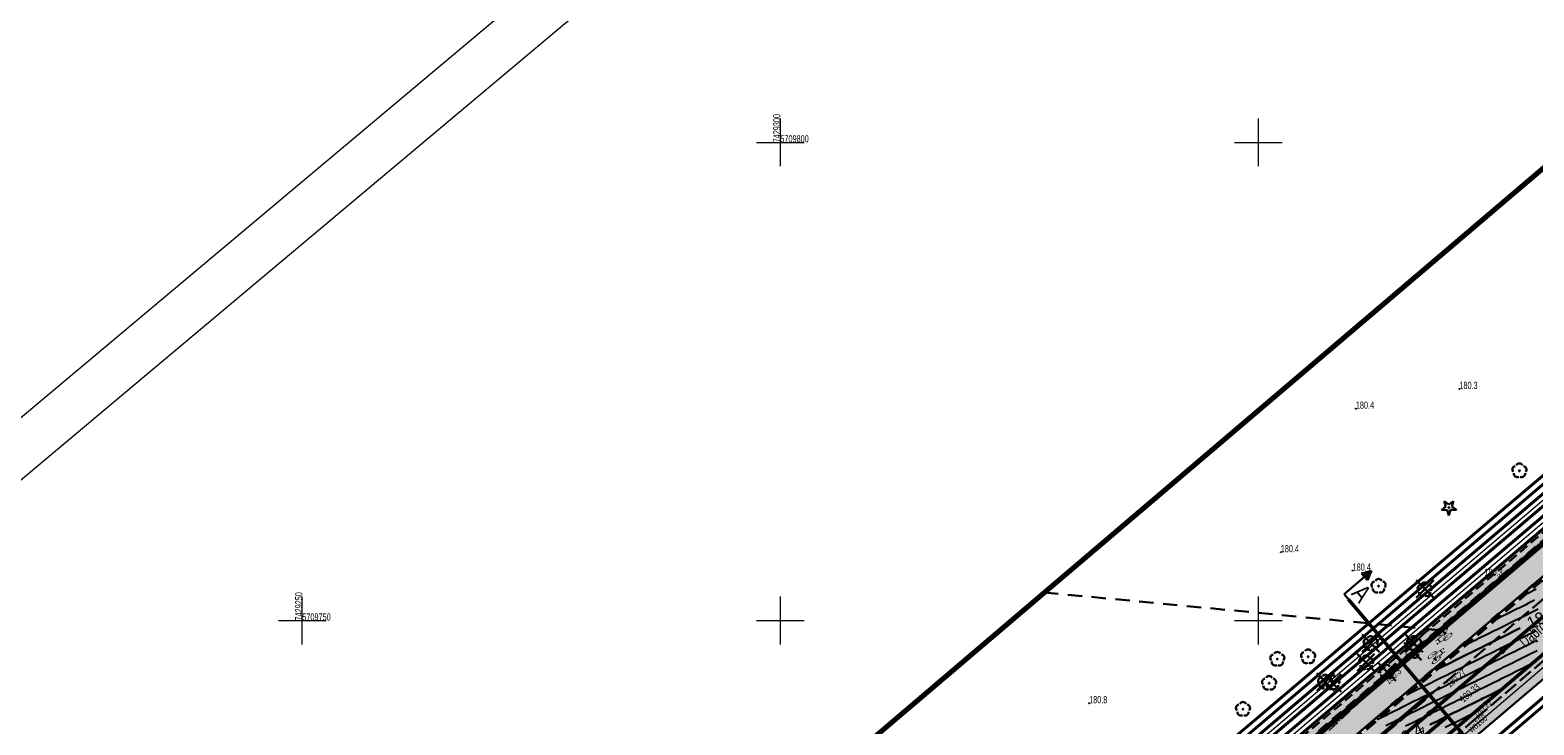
# Model space of a CAD drawing. Header units: metres. Extents: x 7429064 to 7431133, y 5709479 to 5714472.
# Tile 32 of 176: x 7429222 to 7429379, y 5709739 to 5709812. Entities that reach past the tile are written whole.
import ezdxf
from ezdxf.enums import TextEntityAlignment as Align

# ---------------------------------------------------------------- set-up
doc = ezdxf.new("R2010")
doc.units = ezdxf.units.M
for name, pattern in [('1', [0]), ('12', [3, 1, -1, 0, -1]), ('2_BUBZ02', [1.75, 1.25, -0.5]), ('2_KTCR01', [1.5, 1, -0.5]), ('2_KTJZ01', [2, 1.5, -0.5]), ('3_1', [0]), ('3_BUBZ02', [1.75, 1.25, -0.5]), ('3_BUBZ02G', [1.75, 1.25, -0.5]), ('3_KTJZ01', [2, 1.5, -0.5]), ('4', [2.5, 1.5, -1]), ('4_1', [0]), ('4_BUBZ02', [1.75, 1.25, -0.5]), ('4_BUBZ02G', [1.75, 1.25, -0.5]), ('4_SUPW_01', [0]), ('7_1', [0]), ('7_SUPW_01', [0]), ('CENTER2', [1.125, 0.75, -0.125, 0.125, -0.125]), ('DASHED', [19.05, 12.7, -6.35]), ('HIDDEN', [0.375, 0.25, -0.125])]:
    doc.linetypes.add(name, pattern=pattern)
for name, color, linetype, lineweight in [('#proj. światłowód', 1, '2_KTCR01', 18), ('_D_7_PAS DROGOWY-LINIA ROZGR TEREN INW', 222, 'HIDDEN', 50), ('_D_7_PAS DROGOWY_PODZIAL', 1, 'Continuous', 50), ('_D_7_TEREN NIEZBEDNY DLA OB_BUD', 252, 'HIDDEN', 50), ('_D_8_Wymiary', 7, 'Continuous', 20), ('_skarpy', 84, 'Continuous', 40), ('_wycinka_ZUDP', 1, 'Continuous', 30), ('arkusz', 252, 'Continuous', 18), ('BUBZ_L_1', 252, '2_BUBZ02', 18), ('BUBZ_L_1_a', 252, '4_BUBZ02', 18), ('D_1_KOCIE OCZKA', 7, 'Continuous', 50), ('D_1_LINIA_KRAWĘŻNIK_BET_20_30 WYN 12 CM - III', 7, 'Continuous', 50), ('gaPoziome', 7, 'Continuous', 30), ('GMINA_L_0', 252, '12', 35), ('KRAWĘŻNIK BETONOWY 12_25 WYN 0 CM', 250, 'DASHED', 50), ('KRZYZE_L_0', 252, '1', 18), ('KRZYZE_T_0', 252, 'Continuous', 18), ('KTJZ_L_0', 252, '2_KTJZ01', 30), ('KTUL_E_T_0', 252, 'Continuous', 25), ('PRZEKROJE_NORMALNE', 7, 'Continuous', 30), ('RTPW_T_0_a', 252, 'Continuous', 15), ('RTPW_T_1', 252, 'Continuous', 15), ('skarpa', 82, 'ŚLADY', 20), ('SUPW_E_T_0', 252, 'Continuous', 15), ('SUPW_L_0', 252, '4_SUPW_01', 18), ('zakres', 252, 'Continuous', 70)]:
    doc.layers.add(name, color=color, linetype=linetype, lineweight=lineweight)
for name, color, linetype in [('_1_Mapa', 7, 'Continuous'), ('_1_X-REFY', 7, 'Continuous'), ('C-DROGI-SYTUACJA-ETYKIETY', 7, 'Continuous'), ('C-TEREN', 7, 'Continuous'), ('C-TEREN-ETYKIETY', 7, 'Continuous'), ('zzz.gaHSDomyslna', 7, 'Continuous')]:
    doc.layers.add(name, color=color, linetype=linetype)
doc.layers.add('_Brudnopis', color=22, linetype='Continuous', lineweight=50, plot=False)
doc.layers.add('D_1_LINIA_OBRZEŻE_BET_6x30cm - III', color=24, linetype='Continuous', lineweight=30, transparency=0.3)
for name, color, linetype, lineweight, true_color, transparency in [('D_2_HECZ_CHODNIK_KOSTKA', 7, 'Continuous', 0, 0xf7f588, 0.35), ('D_2_HECZ_JEZDNIA KR3- NOWA KONSTRUKCJA', 7, 'Continuous', 13, 0x99e6ff, 0.3), ('D_2_HECZ_JEZDNIA KR3- NOWA KONSTRUKCJA G4', 7, 'Continuous', 13, 0xbdbdbd, 0.3)]:
    doc.layers.add(name, color=color, linetype=linetype, lineweight=lineweight, true_color=true_color, transparency=transparency)
for name, color, linetype, lineweight, true_color in [('DZIALKA_L_0', 7, '1', 40, 0x008000), ('HECZ DROGI ROWEROWE', 7, 'Continuous', 13, 0xff8a8a), ('OBOP_T_0_a', 7, 'Continuous', 30, 0x008000), ('OBOP_T_1_a', 7, 'Continuous', 30, 0x008000), ('UZYTKI_L_0', 7, '4', 30, 0x008000)]:
    doc.layers.add(name, color=color, linetype=linetype, lineweight=lineweight, true_color=true_color)
doc.styles.add('Styl Arial', font='arial.ttf', dxfattribs={"width": 0.8, "height": 0.9})
doc.styles.add('wym500', font='arial.ttf', dxfattribs={"width": 0.9, "height": 0.9})
doc.linetypes.add('ŚLADY', pattern='A,3.81,[130,ltypeshp.shx,S=6.35,R=0,X=0,Y=0],3.81', length=7.62)

# ---------------------------------------------------------------- blocks, each defined once
blk = doc.blocks.new('A$C59100B2D')
at = {"layer": '_wycinka_ZUDP'}
for points in [[(-0.7, -0.71), (0.7, 0.71)], [(0.7, -0.71), (-0.7, 0.71)]]:
    blk.add_lwpolyline(points, dxfattribs=at)
blk = doc.blocks.new('3_RTPW02')
at = {"linetype": 'Continuous'}
blk.add_circle((0, 0), 0.045, dxfattribs=at)
blk = doc.blocks.new('4_OBOP02_01')
at = {"linetype": 'Continuous'}
blk.add_circle((0, 0), 0.045, dxfattribs=at)
for centre, start, end in [((-0.36, 0.12), 102.1445, 221.86), ((0, 0.38), 30.1401, 149.8599), ((0.36, 0.12), 318.14, 77.8555), ((-0.22, -0.3), 174.1482, 293.8542), ((0.22, -0.3), 246.1458, 5.8518)]:
    blk.add_arc(centre, 0.375, start, end, dxfattribs=at)
blk = doc.blocks.new('4_OBOP01_01')
at = {"linetype": 'Continuous'}
for p, q in [((-0.78225, -0.26495), (-0.3012, 0.09375)), ((-0.3012, 0.09375), (-0.4937, 0.6621)), ((-0.4937, 0.6621), (-0.0039, 0.31545)), ((-0.0039, 0.31545), (0.4771, 0.67415)), ((0.4771, 0.67415), (0.2988, 0.1012)), ((0.2988, 0.1012), (0.7886, -0.24545)), ((-0.18225, -0.2575), (-0.78225, -0.26495)), ((0.01025, -0.82585), (-0.18225, -0.2575)), ((0.1886, -0.2529), (0.01025, -0.82585)), ((0.7886, -0.24545), (0.1886, -0.2529))]:
    blk.add_line(p, q, dxfattribs=at)
blk.add_circle((0, 0), 0.045, dxfattribs=at)
blk = doc.blocks.new('4_RTPW01')
at = {"linetype": 'Continuous'}
blk.add_circle((0, 0), 0.045, dxfattribs=at)
blk = doc.blocks.new('X-ref_MDCP_Szara')
at = {"layer": 'arkusz', "linetype": 'Continuous'}
for p, q in [((7429064.33, 5709640.14), (7429853.36, 5710302.21)), ((7429071.38, 5709639.53), (7429852.74, 5710295.17))]:
    blk.add_line(p, q, dxfattribs=at)
at = {"layer": 'BUBZ_L_1', "linetype": '3_BUBZ02'}
blk.add_line((7429362.15, 5709742.94), (7429344.41, 5709726.3), dxfattribs=at)
at = {"layer": 'BUBZ_L_1', "linetype": '3_BUBZ02G'}
blk.add_line((7429348.21, 5709731.08), (7429362.15, 5709742.94), dxfattribs=at)
at = {"layer": 'BUBZ_L_1', "linetype": '3_1'}
for p, q in [((7429360.71, 5709741.71), (7429360.77, 5709741.64)), ((7429361.05, 5709742), (7429361.09, 5709741.95)), ((7429361.39, 5709742.29), (7429361.42, 5709742.25)), ((7429361.72, 5709742.57), (7429361.74, 5709742.55)), ((7429362.06, 5709742.86), (7429362.06, 5709742.86)), ((7429358.69, 5709739.99), (7429358.83, 5709739.82)), ((7429359.02, 5709740.28), (7429359.15, 5709740.13)), ((7429359.36, 5709740.56), (7429359.48, 5709740.43)), ((7429359.7, 5709740.85), (7429359.8, 5709740.73)), ((7429360.04, 5709741.14), (7429360.12, 5709741.04)), ((7429360.37, 5709741.43), (7429360.45, 5709741.34)), ((7429357.67, 5709739.13), (7429357.86, 5709738.91)), ((7429358.01, 5709739.42), (7429358.18, 5709739.22)), ((7429358.35, 5709739.7), (7429358.51, 5709739.52))]:
    blk.add_line(p, q, dxfattribs=at)
at = {"layer": 'BUBZ_L_1_a', "linetype": '4_BUBZ02G'}
blk.add_line((7429348.21, 5709731.08), (7429364.51, 5709745.15), dxfattribs=at)
at = {"layer": 'BUBZ_L_1_a', "linetype": '4_BUBZ02'}
for p in [(7429364.51, 5709745.15), (7429348.21, 5709731.08)]:
    blk.add_line(p, (7429362.15, 5709742.94), dxfattribs=at)
at = {"layer": 'BUBZ_L_1_a', "linetype": '4_1'}
for p, q in [((7429364.1, 5709744.8), (7429364.12, 5709744.78)), ((7429364.48, 5709745.13), (7429364.48, 5709745.13)), ((7429362.21, 5709743.17), (7429362.26, 5709743.12)), ((7429362.59, 5709743.49), (7429362.66, 5709743.41)), ((7429362.97, 5709743.82), (7429363.01, 5709743.77)), ((7429363.35, 5709744.15), (7429363.39, 5709744.1)), ((7429363.73, 5709744.47), (7429363.75, 5709744.44)), ((7429360.32, 5709741.53), (7429360.4, 5709741.44)), ((7429360.7, 5709741.86), (7429360.74, 5709741.81)), ((7429361.08, 5709742.19), (7429361.16, 5709742.09)), ((7429361.46, 5709742.51), (7429361.5, 5709742.46)), ((7429361.83, 5709742.84), (7429361.92, 5709742.74)), ((7429358.81, 5709740.23), (7429358.87, 5709740.15)), ((7429359.18, 5709740.55), (7429359.23, 5709740.5)), ((7429359.56, 5709740.88), (7429359.63, 5709740.8)), ((7429359.94, 5709741.21), (7429359.98, 5709741.16)), ((7429357.67, 5709739.25), (7429357.71, 5709739.19)), ((7429358.05, 5709739.57), (7429358.11, 5709739.5)), ((7429358.43, 5709739.9), (7429358.47, 5709739.85))]:
    blk.add_line(p, q, dxfattribs=at)
at = {"layer": 'DZIALKA_L_0', "linetype": '1'}
for p, q in [((7429435.86, 5709805.65), (7429307.84, 5709696.73)), ((7429408.88, 5709766.76), (7429315.02, 5709686.81))]:
    blk.add_line(p, q, dxfattribs=at)
at = {"layer": 'GMINA_L_0', "linetype": '12'}
blk.add_line((7429307.84, 5709696.73), (7429435.86, 5709805.65), dxfattribs=at)
at = {"layer": 'KRZYZE_L_0', "linetype": '1'}
for p, q in [((7429300, 5709797.5), (7429300, 5709802.5)), ((7429350, 5709797.5), (7429350, 5709802.5)), ((7429297.5, 5709800), (7429302.5, 5709800)), ((7429347.5, 5709800), (7429352.5, 5709800)), ((7429250, 5709747.5), (7429250, 5709752.5)), ((7429300, 5709747.5), (7429300, 5709752.5)), ((7429350, 5709747.5), (7429350, 5709752.5)), ((7429247.5, 5709750), (7429252.5, 5709750)), ((7429297.5, 5709750), (7429302.5, 5709750)), ((7429347.5, 5709750), (7429352.5, 5709750))]:
    blk.add_line(p, q, dxfattribs=at)
at = {"layer": 'KTJZ_L_0', "linetype": '3_KTJZ01'}
for p, q in [((7429369.53, 5709743.52), (7429392.27, 5709762.91)), ((7429395.23, 5709758.92), (7429372.8, 5709739.82)), ((7429346.53, 5709723.92), (7429369.53, 5709743.52)), ((7429372.8, 5709739.82), (7429350.04, 5709719.88))]:
    blk.add_line(p, q, dxfattribs=at)
at = {"layer": 'SUPW_L_0', "linetype": '7_SUPW_01'}
blk.add_line((7429369.46, 5709736.3), (7429593.18, 5709927.23), dxfattribs=at)
at = {"layer": 'SUPW_L_0', "linetype": '7_1'}
blk.add_line((7429369.46, 5709736.3), (7429593.18, 5709927.23), dxfattribs=at)
at = {"layer": 'UZYTKI_L_0', "linetype": '4'}
blk.add_line((7429327.58, 5709752.94), (7429369.24, 5709748.97), dxfattribs=at)
at = {"layer": 'zakres', "linetype": 'Continuous', "lineweight": 70, "flags": 128}
blk.add_lwpolyline([(7429292.23, 5709722.86), (7429640.8, 5710019.4)], dxfattribs=at)
at = {"layer": 'OBOP_T_0_a'}
blk.add_blockref('4_OBOP01_01', (7429369.92, 5709761.82), dxfattribs=at)
at = {"layer": 'OBOP_T_1_a'}
for p in [(7429377.3, 5709765.67), (7429362.57, 5709753.6), (7429367.39, 5709753.24), (7429361.74, 5709747.61), (7429366.28, 5709747.62), (7429351.98, 5709745.97), (7429355.2, 5709746.22), (7429361.26, 5709745.59), (7429366.13, 5709746.78), (7429363.42, 5709744.63), (7429351.12, 5709743.45), (7429356.98, 5709743.57), (7429357.74, 5709743.5), (7429348.39, 5709740.73)]:
    blk.add_blockref('4_OBOP02_01', p, dxfattribs=at)
at = {"layer": 'RTPW_T_0_a'}
for p in [(7429371.02, 5709774.22), (7429360.19, 5709772.15), (7429352.34, 5709757.15), (7429359.85, 5709755.22), (7429375.55, 5709754.68), (7429364.51, 5709745.15), (7429332.29, 5709741.35)]:
    blk.add_blockref('4_RTPW01', p, dxfattribs=at)
at = {"layer": 'RTPW_T_1'}
for p in [(7429369.53, 5709743.52), (7429371.23, 5709741.69), (7429372.8, 5709739.82)]:
    blk.add_blockref('3_RTPW02', p, dxfattribs=at)
at = {"layer": 'KRZYZE_T_0', "width": 0.7}
for s, p in [('7429300', (7429300, 5709800)), ('7429250', (7429250, 5709750))]:
    blk.add_text(s, height=0.75, rotation=90, dxfattribs=at).set_placement(p)
for s, p in [('5709800', (7429300, 5709800)), ('5709750', (7429250, 5709750))]:
    blk.add_text(s, height=0.75, dxfattribs=at).set_placement(p)
at = {"layer": 'KTUL_E_T_0', "width": 0.7}
blk.add_text('Dąbrowska', height=1.25, rotation=40.5459, dxfattribs=at).set_placement((7429379.82, 5709749.37), align=Align.MIDDLE)
at = {"layer": 'RTPW_T_0_a', "width": 0.7}
for s, p in [('180.3', (7429371.02, 5709774.22)), ('180.4', (7429360.19, 5709772.15)), ('180.4', (7429352.34, 5709757.15)), ('180.4', (7429359.85, 5709755.22)), ('180.8', (7429332.29, 5709741.35))]:
    blk.add_text(s, height=0.75, dxfattribs=at).set_placement(p)
blk.add_text('180.3', height=0.75, dxfattribs=at).set_placement((7429375.55, 5709754.68), align=Align.RIGHT)
blk.add_text('180.3', height=0.75, rotation=43.1619, dxfattribs=at).set_placement((7429364.51, 5709745.15), align=Align.TOP_RIGHT)
at = {"layer": 'RTPW_T_1', "width": 0.7}
blk.add_text('180.27', height=0.75, rotation=40.4536, dxfattribs=at).set_placement((7429369.53, 5709743.52), align=Align.TOP_LEFT)
blk.add_text('180.33', height=0.75, rotation=40.5899, dxfattribs=at).set_placement((7429371.23, 5709741.69), align=Align.MIDDLE_LEFT)
blk.add_text('180.22', height=0.75, rotation=40.4157, dxfattribs=at).set_placement((7429372.8, 5709739.82))
at = {"layer": 'SUPW_E_T_0', "width": 0.7}
blk.add_text('wo160', height=0.75, rotation=40.4785, dxfattribs=at).set_placement((7429372.92, 5709739.25), align=Align.MIDDLE)
blk = doc.blocks.new('X-ref_Oświetlenie i teletechnika')
at = {"layer": '#proj. światłowód', "lineweight": 30, "flags": 128}
blk.add_lwpolyline([(7429617.95, 5709967.85), (7429611.16, 5709956.37), (7429573.16, 5709923.86), (7429535.25, 5709891.4), (7429497.34, 5709858.96), (7429459.29, 5709826.67), (7429421.23, 5709794.38), (7429383.14, 5709762.06), (7429345.12, 5709729.8), (7429305.76, 5709699.93), (7429266.41, 5709683.28), (7429226.48, 5709664.88)], dxfattribs=at)
blk = doc.blocks.new('*U217')
at = {"linetype": 'Continuous', "lineweight": 0}
h = blk.add_hatch(color=0, dxfattribs=at)
edge = h.paths.add_edge_path()
edge.add_ellipse((-0.35, 0.6), major_axis=(0, 0.6), ratio=0.333333, start_angle=339.1791, end_angle=685.9352)
edge.add_line((-0.24, 1.1), (-0.23, 1.16))
edge.add_line((-0.23, 1.16), (0, 0.68))
edge.add_arc((-0.02, 0.67), 0.0247, 0, 26.5651, ccw=False)
edge.add_line((0.01, 0.67), (0.01, 0.42))
edge.add_arc((0.03, 0.42), 0.0247, 180, 270)
edge.add_line((0.03, 0.4), (0.08, 0.4))
edge.add_arc((0.08, 0.42), 0.0247, 270, 290.3551)
edge.add_line((0.08, 0.4), (0.16, 0.43))
edge.add_ellipse((0.35, 0.6), major_axis=(0, 0.6), ratio=0.333333, start_angle=106.5707, end_angle=378.3144)
edge.add_line((0.29, 1.17), (0.22, 1.52))
edge.add_line((0.22, 1.52), (0.25, 1.77))
edge.add_line((0.25, 1.77), (0.26, 1.77))
edge.add_line((0.26, 1.77), (0.27, 1.81))
edge.add_line((0.27, 1.81), (0.27, 1.86))
edge.add_line((0.27, 1.86), (0.14, 1.86))
edge.add_line((0.14, 1.86), (0.14, 1.81))
edge.add_line((0.14, 1.81), (0.2, 1.77))
edge.add_line((0.2, 1.77), (0.18, 1.64))
edge.add_line((0.18, 1.64), (-0.18, 1.64))
edge.add_line((-0.18, 1.64), (-0.16, 1.83))
edge.add_spline(control_points=[(-0.16, 1.83), (-0.16, 1.84), (-0.15, 1.86), (-0.12, 1.86), (-0.1, 1.86)], knot_values=[0, 0, 0, 0, 0.02025, 0.071822, 0.071822, 0.071822, 0.071822], degree=3, periodic=0)
edge.add_line((-0.1, 1.86), (-0.05, 1.86))
edge.add_line((-0.05, 1.86), (-0.05, 2))
edge.add_line((-0.05, 2), (-0.13, 2))
edge.add_spline(control_points=[(-0.13, 2), (-0.14, 2), (-0.15, 1.99), (-0.16, 1.99)], knot_values=[0.067484, 0.067484, 0.067484, 0.067484, 0.093736, 0.093736, 0.093736, 0.093736], degree=3, periodic=0)
edge.add_arc((-0.12, 1.92), 0.0817, 120.1379, 168.8933)
edge.add_line((-0.2, 1.93), (-0.28, 1.16))
h.paths.add_polyline_path([(-0.19, 1.5), (0.16, 1.5), (0.05, 0.7), (-0.22, 1.24)], flags=16)
edge = h.paths.add_edge_path(flags=16)
edge.add_ellipse((-0.35, 0.6), major_axis=(0, -0.45), ratio=0.350072, start_angle=159.1526, end_angle=502.0815, ccw=False)
edge.add_line((-0.29, 1.02), (-0.32, 0.73))
edge.add_arc((-0.34, 0.74), 0.0128, 322.797, 353.8856, ccw=False)
edge.add_line((-0.33, 0.73), (-0.36, 0.69))
edge.add_arc((-0.33, 0.66), 0.0365, 142.797, 180)
edge.add_line((-0.37, 0.66), (-0.37, 0.57))
edge.add_arc((-0.35, 0.57), 0.0128, 180, 270)
edge.add_line((-0.35, 0.56), (-0.35, 0.56))
edge.add_arc((-0.35, 0.57), 0.0128, 270, 333.0195)
edge.add_spline(control_points=[(-0.33, 0.57), (-0.32, 0.59), (-0.3, 0.63), (-0.28, 0.68), (-0.28, 0.7), (-0.28, 0.7)], knot_values=[0.007888, 0.007888, 0.007888, 0.007888, 0.089431, 0.152858, 0.158023, 0.158023, 0.158023, 0.158023], degree=3, periodic=0)
edge.add_line((-0.28, 0.7), (-0.25, 0.95))
edge = h.paths.add_edge_path(flags=16)
edge.add_line((0.2, 1.38), (0.25, 1.12))
edge.add_ellipse((0.35, 0.6), major_axis=(0, 0.6), ratio=0.333333, start_angle=390.3444, end_angle=440.4059)
edge.add_line((0.15, 0.7), (0.1, 0.7))
edge.add_line((0.1, 0.7), (0.2, 1.38))
edge = h.paths.add_edge_path(flags=16)
edge.add_ellipse((0.35, 0.6), major_axis=(0, -0.45), ratio=0.350072, start_angle=290.1309, end_angle=617.1604, ccw=False)
edge.add_line((0.2, 0.45), (0.35, 0.5))
edge.add_arc((0.28, 0.59), 0.119, 307.1318, 362.4334)
edge.add_line((0.4, 0.6), (0.4, 0.68))
edge.add_arc((0.37, 0.68), 0.0247, 0, 90)
edge.add_line((0.37, 0.7), (0.2, 0.7))
blk = doc.blocks.new('*U218')
at = {"linetype": 'Continuous', "lineweight": 0}
h = blk.add_hatch(color=0, dxfattribs=at)
edge = h.paths.add_edge_path()
edge.add_ellipse((-0.35, 0.6), major_axis=(0, 0.6), ratio=0.333333, start_angle=339.1791, end_angle=685.9352)
edge.add_line((-0.24, 1.1), (-0.23, 1.16))
edge.add_line((-0.23, 1.16), (0, 0.68))
edge.add_arc((-0.02, 0.67), 0.0247, 0, 26.5651, ccw=False)
edge.add_line((0.01, 0.67), (0.01, 0.42))
edge.add_arc((0.03, 0.42), 0.0247, 180, 270)
edge.add_line((0.03, 0.4), (0.08, 0.4))
edge.add_arc((0.08, 0.42), 0.0247, 270, 290.3551)
edge.add_line((0.08, 0.4), (0.16, 0.43))
edge.add_ellipse((0.35, 0.6), major_axis=(0, 0.6), ratio=0.333333, start_angle=106.5707, end_angle=378.3144)
edge.add_line((0.29, 1.17), (0.22, 1.52))
edge.add_line((0.22, 1.52), (0.25, 1.77))
edge.add_line((0.25, 1.77), (0.26, 1.77))
edge.add_line((0.26, 1.77), (0.27, 1.81))
edge.add_line((0.27, 1.81), (0.27, 1.86))
edge.add_line((0.27, 1.86), (0.14, 1.86))
edge.add_line((0.14, 1.86), (0.14, 1.81))
edge.add_line((0.14, 1.81), (0.2, 1.77))
edge.add_line((0.2, 1.77), (0.18, 1.64))
edge.add_line((0.18, 1.64), (-0.18, 1.64))
edge.add_line((-0.18, 1.64), (-0.16, 1.83))
edge.add_spline(control_points=[(-0.16, 1.83), (-0.16, 1.84), (-0.15, 1.86), (-0.12, 1.86), (-0.1, 1.86)], knot_values=[0, 0, 0, 0, 0.02025, 0.071822, 0.071822, 0.071822, 0.071822], degree=3, periodic=0)
edge.add_line((-0.1, 1.86), (-0.05, 1.86))
edge.add_line((-0.05, 1.86), (-0.05, 2))
edge.add_line((-0.05, 2), (-0.13, 2))
edge.add_spline(control_points=[(-0.13, 2), (-0.14, 2), (-0.15, 1.99), (-0.16, 1.99)], knot_values=[0.067484, 0.067484, 0.067484, 0.067484, 0.093736, 0.093736, 0.093736, 0.093736], degree=3, periodic=0)
edge.add_arc((-0.12, 1.92), 0.0817, 120.1379, 168.8933)
edge.add_line((-0.2, 1.93), (-0.28, 1.16))
h.paths.add_polyline_path([(-0.19, 1.5), (0.16, 1.5), (0.05, 0.7), (-0.22, 1.24)], flags=16)
edge = h.paths.add_edge_path(flags=16)
edge.add_ellipse((-0.35, 0.6), major_axis=(0, -0.45), ratio=0.350072, start_angle=159.1526, end_angle=502.0815, ccw=False)
edge.add_line((-0.29, 1.02), (-0.32, 0.73))
edge.add_arc((-0.34, 0.74), 0.0128, 322.797, 353.8856, ccw=False)
edge.add_line((-0.33, 0.73), (-0.36, 0.69))
edge.add_arc((-0.33, 0.66), 0.0365, 142.797, 180)
edge.add_line((-0.37, 0.66), (-0.37, 0.57))
edge.add_arc((-0.35, 0.57), 0.0128, 180, 270)
edge.add_line((-0.35, 0.56), (-0.35, 0.56))
edge.add_arc((-0.35, 0.57), 0.0128, 270, 333.0195)
edge.add_spline(control_points=[(-0.33, 0.57), (-0.32, 0.59), (-0.3, 0.63), (-0.28, 0.68), (-0.28, 0.7), (-0.28, 0.7)], knot_values=[0.007888, 0.007888, 0.007888, 0.007888, 0.089431, 0.152858, 0.158023, 0.158023, 0.158023, 0.158023], degree=3, periodic=0)
edge.add_line((-0.28, 0.7), (-0.25, 0.95))
edge = h.paths.add_edge_path(flags=16)
edge.add_line((0.2, 1.38), (0.25, 1.12))
edge.add_ellipse((0.35, 0.6), major_axis=(0, 0.6), ratio=0.333333, start_angle=390.3444, end_angle=440.4059)
edge.add_line((0.15, 0.7), (0.1, 0.7))
edge.add_line((0.1, 0.7), (0.2, 1.38))
edge = h.paths.add_edge_path(flags=16)
edge.add_ellipse((0.35, 0.6), major_axis=(0, -0.45), ratio=0.350072, start_angle=290.1309, end_angle=617.1604, ccw=False)
edge.add_line((0.2, 0.45), (0.35, 0.5))
edge.add_arc((0.28, 0.59), 0.119, 307.1318, 362.4334)
edge.add_line((0.4, 0.6), (0.4, 0.68))
edge.add_arc((0.37, 0.68), 0.0247, 0, 90)
edge.add_line((0.37, 0.7), (0.2, 0.7))
blk = doc.blocks.new('gaHSPos')
at = {"color": 0, "linetype": 'Continuous', "lineweight": 0}
blk.add_point((0, 0), dxfattribs=at)
blk = doc.blocks.new('*U221')
at = {"layer": 'zzz.gaHSDomyslna', "color": 140}
for points in [[(64.23, 54.12, 0.12, 0.12, 0), (65.76, 55.42, 0.12, 0.12, 0)], [(59.66, 50.24, 0.12, 0.12, 0), (61.18, 51.53, 0.12, 0.12, 0)], [(55.08, 46.36, 0.12, 0.12, 0), (56.61, 47.65, 0.12, 0.12, 0)], [(50.51, 42.48, 0.12, 0.12, 0), (52.03, 43.77, 0.12, 0.12, 0)], [(45.93, 38.59, 0.12, 0.12, 0), (47.46, 39.89, 0.12, 0.12, 0)], [(41.36, 34.71, 0.12, 0.12, 0), (42.88, 36.01, 0.12, 0.12, 0)], [(36.78, 30.83, 0.12, 0.12, 0), (38.31, 32.12, 0.12, 0.12, 0)], [(32.21, 26.95, 0.12, 0.12, 0), (33.73, 28.24, 0.12, 0.12, 0)], [(27.63, 23.07, 0.12, 0.12, 0), (29.16, 24.36, 0.12, 0.12, 0)], [(23.06, 19.18, 0.12, 0.12, 0), (24.58, 20.48, 0.12, 0.12, 0)], [(18.48, 15.3, 0.12, 0.12, 0), (20.01, 16.6, 0.12, 0.12, 0)], [(13.91, 11.42, 0.12, 0.12, 0), (15.43, 12.71, 0.12, 0.12, 0)], [(9.33, 7.54, 0.12, 0.12, 0), (10.86, 8.83, 0.12, 0.12, 0)], [(4.72, 3.71, 0.12, 0.12, 0.002273), (6.27, 4.97, 0.12, 0.12, 0)], [(0, 0, 0.12, 0.12, 0.002273), (1.58, 1.22, 0.12, 0.12, 0)]]:
    blk.add_lwpolyline(points, format="xyseb", dxfattribs=at)
at = {"color": 140}
for p in [(69.2, 58.34), (0, 0)]:
    blk.add_blockref('gaHSPos', p, dxfattribs=at)
blk = doc.blocks.new('*U212')
at = {"layer": 'zzz.gaHSDomyslna', "color": 140}
blk.add_lwpolyline([(0, 0, 0.24, 0.24, 0.067069), (48.76, 31.23, 0.24, 0.24, 0), (144.58, 112.54, 0.24, 0.24, 0)], format="xyseb", dxfattribs=at)
at = {"color": 140}
for p in [(144.58, 112.54), (0, 0)]:
    blk.add_blockref('gaHSPos', p, dxfattribs=at)
blk = doc.blocks.new('spearator')
at = {"layer": 'D_1_KOCIE OCZKA'}
h = blk.add_hatch(color=12, dxfattribs=at)
h.dxf.hatch_style = 1
edge = h.paths.add_edge_path()
edge.add_line((7429810.88, 5710121.63), (7429811.64, 5710122.27))
edge.add_arc((7429811.59, 5710122.33), 0.075, 310.2315, 490.2315)
edge.add_line((7429811.54, 5710122.39), (7429810.78, 5710121.74))
edge.add_arc((7429810.83, 5710121.68), 0.075, 130.2315, 310.2315)
at = {"layer": 'D_1_KOCIE OCZKA', "lineweight": 18, "flags": 128}
blk.add_lwpolyline([(7429810.88, 5710121.63), (7429811.64, 5710122.27, 1), (7429811.54, 5710122.39), (7429810.78, 5710121.74, 1)], format="xyb", close=True, dxfattribs=at)
blk = doc.blocks.new('X-ref_SOR')
at = {"layer": 'D_1_KOCIE OCZKA', "rotation": 0.06988272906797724}
for p in [(6537.14, -9426.42), (6533.64, -9429.4), (6530.13, -9432.37), (6526.62, -9435.35), (6523.11, -9438.33)]:
    blk.add_blockref('spearator', p, dxfattribs=at)
at = {"layer": 'gaPoziome'}
for name, p in [('*U212', (7429286.75, 5709685.83)), ('*U221', (7429328.78, 5709707.53))]:
    blk.add_blockref(name, p, dxfattribs=at)
at = {"layer": 'gaPoziome', "color": 140}
for name, p, rotation in [('*U218', (7429370.04, 5709748.97), 133.0520364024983), ('*U217', (7429367.92, 5709745.75), 308.4891535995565)]:
    blk.add_blockref(name, p, dxfattribs=dict(at, rotation=rotation))
blk = doc.blocks.new('*U295')
at = {"layer": 'C-TEREN-ETYKIETY', "color": 7, "linetype": 'Continuous', "lineweight": -3, "char_height": 1.25, "attachment_point": 5, "rotation": 26.3531}
for s, insert in [('180.3', (7429380.07, 5709750.54, 180.3)), ('180.4', (7429365.26, 5709737.79, 180.4))]:
    blk.add_mtext(s, dxfattribs=dict(at, insert=insert))
blk = doc.blocks.new('x-ref_warstwice')
at = {"layer": 'C-TEREN', "color": 42, "linetype": 'HIDDEN', "lineweight": 25, "ltscale": 10}
for points, elevation in [([(7429379.06, 5709753.29), (7429378.24, 5709752.88), (7429377.76, 5709752.64)], 180.24), ([(7429378.89, 5709752.12), (7429378.26, 5709751.81), (7429377.97, 5709751.66), (7429377.26, 5709751.31), (7429377.04, 5709751.21), (7429376.86, 5709751.12), (7429376.12, 5709750.75), (7429375.24, 5709750.31), (7429375.2, 5709750.29), (7429374.69, 5709750.04)], 180.26), ([(7429371.63, 5709747.44), (7429372.15, 5709747.7), (7429372.96, 5709748.1), (7429373.07, 5709748.16), (7429373.21, 5709748.22), (7429374, 5709748.61), (7429374.67, 5709748.95), (7429374.92, 5709749.07), (7429375.22, 5709749.22), (7429375.85, 5709749.53), (7429376.23, 5709749.72), (7429376.77, 5709749.99), (7429377.23, 5709750.21), (7429377.69, 5709750.44), (7429378.24, 5709750.72), (7429378.62, 5709750.9), (7429379.25, 5709751.21)], 180.28), ([(7429365.49, 5709742.24), (7429366.06, 5709742.51), (7429366.87, 5709742.92), (7429366.98, 5709742.97), (7429367.12, 5709743.04), (7429367.91, 5709743.43), (7429368.57, 5709743.76), (7429368.83, 5709743.89), (7429369.13, 5709744.04), (7429369.75, 5709744.34), (7429370.14, 5709744.54), (7429370.68, 5709744.8), (7429371.13, 5709745.03), (7429371.6, 5709745.26), (7429372.15, 5709745.53), (7429372.52, 5709745.72), (7429373.16, 5709746.03), (7429373.45, 5709746.17), (7429373.69, 5709746.3), (7429374.37, 5709746.63), (7429375.17, 5709747.03), (7429375.29, 5709747.09), (7429375.4, 5709747.14), (7429376.22, 5709747.55), (7429376.64, 5709747.75), (7429377.14, 5709748), (7429377.18, 5709748.03), (7429378.06, 5709748.46), (7429378.81, 5709748.83), (7429378.99, 5709748.92)], 180.32), ([(7429379.17, 5709747.93), (7429378.71, 5709747.7), (7429378.17, 5709747.43), (7429377.79, 5709747.24), (7429377.16, 5709746.93), (7429376.86, 5709746.78), (7429376.61, 5709746.66), (7429375.94, 5709746.33), (7429375.15, 5709745.93), (7429375.02, 5709745.87), (7429374.91, 5709745.81), (7429374.09, 5709745.41), (7429373.57, 5709745.15), (7429373.17, 5709744.95), (7429373.13, 5709744.94), (7429372.25, 5709744.5), (7429371.49, 5709744.12), (7429371.32, 5709744.04), (7429371.12, 5709743.94), (7429370.4, 5709743.58), (7429370.11, 5709743.44), (7429369.48, 5709743.12), (7429368.94, 5709742.86), (7429368.55, 5709742.67), (7429368.1, 5709742.44), (7429367.63, 5709742.21), (7429367.23, 5709742.01), (7429366.71, 5709741.75), (7429366.09, 5709741.45), (7429365.78, 5709741.3), (7429365.08, 5709740.95), (7429364.86, 5709740.84), (7429364.67, 5709740.75), (7429363.94, 5709740.38), (7429363.07, 5709739.95), (7429363.01, 5709739.92), (7429362.97, 5709739.9), (7429362.43, 5709739.63)], 180.34), ([(7429379.15, 5709746.83), (7429378.43, 5709746.48), (7429378.14, 5709746.34), (7429377.51, 5709746.02), (7429376.97, 5709745.76), (7429376.59, 5709745.56), (7429376.13, 5709745.34), (7429375.66, 5709745.11), (7429375.27, 5709744.91), (7429374.74, 5709744.65), (7429374.12, 5709744.34), (7429373.82, 5709744.19), (7429373.11, 5709743.84), (7429372.89, 5709743.73), (7429372.71, 5709743.64), (7429371.97, 5709743.28), (7429371.1, 5709742.84), (7429371.05, 5709742.82), (7429370.5, 5709742.55), (7429370.12, 5709742.36), (7429369.3, 5709741.95), (7429369.2, 5709741.9), (7429369.08, 5709741.85), (7429368.28, 5709741.45), (7429367.59, 5709741.11), (7429367.35, 5709740.99), (7429367.07, 5709740.85), (7429366.43, 5709740.53), (7429366.06, 5709740.35), (7429365.51, 5709740.08), (7429365.04, 5709739.84), (7429364.58, 5709739.62), (7429364.05, 5709739.35), (7429363.66, 5709739.16), (7429363.33, 5709739)], 180.36), ([(7429378.58, 5709745.47), (7429378.16, 5709745.26), (7429377.34, 5709744.85), (7429377.23, 5709744.8), (7429377.11, 5709744.74), (7429376.31, 5709744.34), (7429375.63, 5709744.01), (7429375.39, 5709743.89), (7429375.1, 5709743.74), (7429374.46, 5709743.43), (7429374.09, 5709743.25), (7429373.54, 5709742.97), (7429373.07, 5709742.74), (7429372.62, 5709742.51), (7429372.08, 5709742.25), (7429371.69, 5709742.06), (7429371.07, 5709741.75), (7429370.77, 5709741.6), (7429370.51, 5709741.47), (7429369.85, 5709741.14), (7429369.06, 5709740.75), (7429368.92, 5709740.68), (7429368.81, 5709740.63), (7429368, 5709740.23), (7429367.43, 5709739.95), (7429367.08, 5709739.77), (7429367.04, 5709739.75), (7429366.15, 5709739.31), (7429365.4, 5709738.94)], 180.38), ([(7429372.44, 5709740.26), (7429372.06, 5709740.07), (7429371.24, 5709739.67), (7429371.14, 5709739.62), (7429371.02, 5709739.56), (7429370.22, 5709739.16), (7429369.53, 5709738.82)], 180.42)]:
    blk.add_lwpolyline(points, dxfattribs=dict(at, elevation=elevation))
at = {"layer": 'C-TEREN', "color": 46, "linetype": 'Continuous', "lineweight": 30}
for points, elevation in [([(7429377.39, 5709749.21), (7429377.21, 5709749.12), (7429376.49, 5709748.77), (7429376.2, 5709748.62), (7429375.57, 5709748.31), (7429375.03, 5709748.04), (7429374.65, 5709747.85), (7429374.19, 5709747.63), (7429373.72, 5709747.39), (7429373.33, 5709747.2), (7429372.8, 5709746.94), (7429372.17, 5709746.63), (7429371.88, 5709746.48), (7429371.17, 5709746.13), (7429370.95, 5709746.02), (7429370.77, 5709745.93), (7429370.03, 5709745.56), (7429369.15, 5709745.13), (7429369.11, 5709745.11), (7429368.56, 5709744.84)], 180.3), ([(7429367.93, 5709739.11), (7429368.03, 5709739.16), (7429368.65, 5709739.46), (7429369.17, 5709739.73), (7429369.57, 5709739.92), (7429370.04, 5709740.16), (7429370.49, 5709740.38), (7429370.88, 5709740.57), (7429371.42, 5709740.84), (7429372.05, 5709741.15), (7429372.34, 5709741.29), (7429373.06, 5709741.65), (7429373.26, 5709741.75), (7429373.44, 5709741.84), (7429374.19, 5709742.21), (7429375.07, 5709742.65), (7429375.11, 5709742.67), (7429375.51, 5709742.86)], 180.4)]:
    blk.add_lwpolyline(points, dxfattribs=dict(at, elevation=elevation))
at = {"layer": 'C-TEREN-ETYKIETY', "color": 7, "linetype": 'Continuous', "lineweight": -3}
blk.add_blockref('*U295', (0, 0), dxfattribs=at)
blk = doc.blocks.new('AeccTickLine')
at = {"color": 0, "linetype": 'ByBlock', "lineweight": -2}
blk.add_line((0, 1), (0, -1), dxfattribs=at)
blk = doc.blocks.new('OŚ_Dąbrowskiego_1')
at = {"layer": '_D_8_Wymiary', "color": 1, "linetype": 'CENTER2', "lineweight": 35, "flags": 128}
blk.add_lwpolyline([(7429231, 5709660.66), (7429273.14, 5709676.62, 0.085629), (7429337.58, 5709714.62), (7429502.3, 5709854.38), (7429714.67, 5710036.14), (7429868.11, 5710165.95)], format="xyb", dxfattribs=at)
at = {"layer": 'C-DROGI-SYTUACJA-ETYKIETY', "color": 7, "linetype": 'Continuous', "lineweight": 60, "xscale": 0.25, "yscale": 0.25, "zscale": 0.25, "rotation": 40.31442587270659}
for p in [(7429375.53, 5709746.81), (7429367.9, 5709740.34)]:
    blk.add_blockref('AeccTickLine', p, dxfattribs=at)

msp = doc.modelspace()

# ---------------------------------------------------------------- hatches: boundary and pattern name
at = {"layer": 'D_2_HECZ_CHODNIK_KOSTKA', "transparency": 33554585}
h = msp.add_hatch(color=256, dxfattribs=at)
h.dxf.hatch_style = 1
edge = h.paths.add_edge_path()
edge.add_line((7429397.755, 5709761.543), (7429398.682, 5709762.329))
edge.add_arc((7429400.893, 5709757.845), 5, 116.24456, 130.31443)
edge.add_line((7429397.658, 5709761.657), (7429354.505, 5709725.042))
edge.add_line((7429354.505, 5709725.042), (7429339.523, 5709712.33))
edge.add_arc((7429194.822, 5709882.942), 223.711, 294.66533, 310.3021, ccw=False)
edge.add_arc((7429290.685, 5709674.19), 6, 114.66533, 169.48104)
edge.add_line((7429284.786, 5709675.285), (7429285.343, 5709675.497))
edge.add_arc((7429290.685, 5709674.19), 5.5, 114.66533, 166.24606, ccw=False)
edge.add_line((7429288.39, 5709679.188), (7429288.635, 5709678.64))
edge.add_arc((7429290.685, 5709674.19), 4.9, 114.73695, 161.24563)
edge.add_line((7429286.045, 5709675.765), (7429287.318, 5709676.25))
edge.add_line((7429287.318, 5709676.25), (7429289.254, 5709677.949))
edge.add_arc((7429195.246, 5709882.369), 225, 294.69669, 310.31443)
edge.add_line((7429340.817, 5709710.805), (7429355.799, 5709723.517))
edge.add_line((7429355.799, 5709723.517), (7429398.725, 5709759.94))
edge.add_line((7429398.725, 5709759.94), (7429403.432, 5709761.977))
edge.add_arc((7429400.893, 5709757.845), 4.85, 58.42174, 130.31443)
at = {"layer": 'D_2_HECZ_JEZDNIA KR3- NOWA KONSTRUKCJA'}
h = msp.add_hatch(color=256, dxfattribs=at)
h.dxf.hatch_style = 1
edge = h.paths.add_edge_path()
edge.add_arc((7429610.557, 5709990.469), 30, 310.55901, 314.29353)
edge.add_arc((7429610.557, 5709990.469), 30, 314.29353, 325.39412)
edge.add_line((7429635.249, 5709973.431), (7429635.899, 5709972.672))
edge.add_line((7429635.899, 5709972.672), (7429667.702, 5709999.89))
edge.add_line((7429667.702, 5709999.89), (7429675.246, 5710006.347))
edge.add_line((7429675.246, 5710006.347), (7429712.724, 5710038.423))
edge.add_line((7429712.724, 5710038.423), (7429823.828, 5710132.378))
edge.add_line((7429823.828, 5710132.378), (7429834.316, 5710141.377))
edge.add_line((7429834.316, 5710141.377), (7429846.156, 5710151.524))
edge.add_line((7429846.156, 5710151.524), (7429850.099, 5710146.734))
edge.add_line((7429850.099, 5710146.734), (7429838.187, 5710136.85))
edge.add_line((7429838.187, 5710136.85), (7429827.698, 5710127.833))
edge.add_line((7429827.698, 5710127.833), (7429716.613, 5710033.854))
edge.add_line((7429716.613, 5710033.854), (7429633.474, 5709962.699))
edge.add_arc((7429636.726, 5709958.9), 5, 130.55901, 193.25708)
edge.add_line((7429631.859, 5709957.753), (7429636.051, 5709939.958))
edge.add_line((7429636.051, 5709939.958), (7429630.653, 5709938.888))
edge.add_line((7429630.653, 5709938.888), (7429629.491, 5709943.821))
edge.add_arc((7429623.651, 5709942.445), 6, 13.25708, 130.55901)
edge.add_line((7429619.749, 5709947.003), (7429619.729, 5709946.986))
edge.add_line((7429619.729, 5709946.986), (7429617.779, 5709949.265))
edge.add_line((7429617.779, 5709949.265), (7429606.383, 5709939.512))
edge.add_line((7429606.383, 5709939.512), (7429594.274, 5709929.149))
edge.add_line((7429594.274, 5709929.149), (7429594.825, 5709928.314))
edge.add_line((7429594.825, 5709928.314), (7429589.708, 5709924.935))
edge.add_arc((7429606.237, 5709899.9), 30, 123.43399, 130.55901)
edge.add_line((7429586.73, 5709922.692), (7429529.23, 5709873.48))
edge.add_line((7429529.23, 5709873.48), (7429502.179, 5709850.343))
edge.add_line((7429502.179, 5709850.343), (7429339.523, 5709712.33))
edge.add_arc((7429194.822, 5709882.942), 223.711, 294.66533, 310.3021, ccw=False)
edge.add_arc((7429190.304, 5709894.737), 236.317, 290.79615, 294.46753, ccw=False)
edge.add_line((7429274.207, 5709673.816), (7429245.41, 5709663.13))
edge.add_line((7429245.41, 5709663.13), (7429242.106, 5709661.907))
edge.add_line((7429242.106, 5709661.907), (7429240.354, 5709666.717))
edge.add_line((7429240.354, 5709666.717), (7429244.254, 5709668.201))
edge.add_line((7429244.254, 5709668.201), (7429272.082, 5709679.428))
edge.add_arc((7429195.246, 5709882.369), 217, 290.73736, 310.31443)
edge.add_line((7429335.641, 5709716.905), (7429500.355, 5709856.664))
edge.add_line((7429500.355, 5709856.664), (7429629.269, 5709966.997))
edge.add_line((7429629.269, 5709966.997), (7429630.064, 5709967.677))
at = {"layer": 'D_2_HECZ_JEZDNIA KR3- NOWA KONSTRUKCJA G4'}
h = msp.add_hatch(color=256, dxfattribs=at)
h.dxf.hatch_style = 1
edge = h.paths.add_edge_path()
edge.add_line((7429364.863, 5709745.792), (7429431.778, 5709802.569))
edge.add_line((7429431.778, 5709802.569), (7429431.696, 5709803.653))
edge.add_line((7429431.696, 5709803.653), (7429333.053, 5709719.955))
edge.add_arc((7429195.246, 5709882.369), 213, 294.72333, 310.31443, ccw=False)
edge.add_line((7429284.33, 5709688.893), (7429284.698, 5709688.094))
edge.add_arc((7429195.216, 5709882.43), 213.948, 294.72369, 310.31054)
edge.add_line((7429333.625, 5709719.284), (7429364.863, 5709745.792))
at = {"layer": 'HECZ DROGI ROWEROWE'}
h = msp.add_hatch(color=256, dxfattribs=at)
h.dxf.hatch_style = 1
edge = h.paths.add_edge_path()
edge.add_arc((7429796.82, 5710136.433), 20.404, 308.03217, 334.25282)
edge.add_arc((7429835.93, 5710116.897), 23.318, 143.78965, 152.76235, ccw=False)
edge.add_arc((7429839.325, 5710112.767), 28.527, 132.15112, 141.12382, ccw=False)
edge.add_line((7429820.181, 5710133.917), (7429834.124, 5710145.713))
edge.add_arc((7429837.354, 5710141.896), 5, 102.0154, 130.23149, ccw=False)
edge.add_line((7429836.313, 5710146.786), (7429842.063, 5710148.01))
edge.add_line((7429842.063, 5710148.01), (7429845.234, 5710150.73))
edge.add_line((7429845.234, 5710150.73), (7429843.045, 5710150.264))
edge.add_arc((7429842.629, 5710152.22), 2, 169.05959, 282.0154, ccw=False)
edge.add_line((7429840.665, 5710152.6), (7429846.908, 5710184.895))
edge.add_arc((7429848.38, 5710184.61), 1.5, 109.39883, 169.05959, ccw=False)
edge.add_line((7429847.882, 5710186.025), (7429848.854, 5710186.367))
edge.add_line((7429848.854, 5710186.367), (7429847.265, 5710191.424))
edge.add_line((7429847.265, 5710191.424), (7429846.903, 5710192.479))
edge.add_line((7429846.903, 5710192.479), (7429845.675, 5710198.449))
edge.add_arc((7429825.958, 5710195.082), 20.002, -10.93914, 9.68818, ccw=False)
edge.add_line((7429845.597, 5710191.287), (7429839.403, 5710159.242))
edge.add_arc((7429819.766, 5710163.038), 20, 310.23149, 349.05959, ccw=False)
edge.add_line((7429832.684, 5710147.769), (7429817.64, 5710135.042))
edge.add_arc((7429832.495, 5710117.483), 23, 130.23149, 151.7604)
edge.add_arc((7429794.613, 5710137.829), 20, 310.23149, 331.7604, ccw=False)
edge.add_line((7429807.531, 5710122.56), (7429710.78, 5710040.708))
edge.add_line((7429710.78, 5710040.708), (7429674.341, 5710009.522))
edge.add_arc((7429663.288, 5710022.437), 17, 303.43399, 310.55901, ccw=False)
edge.add_line((7429672.654, 5710008.25), (7429665.175, 5710003.312))
edge.add_arc((7429654.155, 5710020.002), 20, 287.25233, 303.43399, ccw=False)
edge.add_line((7429660.087, 5710000.902), (7429655.396, 5709999.445))
edge.add_arc((7429662.069, 5709977.958), 22.5, 107.25233, 130.55901)
edge.add_line((7429647.439, 5709995.052), (7429638.424, 5709987.337))
edge.add_arc((7429653.054, 5709970.242), 22.5, 130.55901, 144.59525)
edge.add_line((7429634.715, 5709983.278), (7429621.962, 5709965.306))
edge.add_arc((7429606.364, 5709977.009), 19.5, 310.55901, 323.1201, ccw=False)
edge.add_line((7429619.043, 5709962.194), (7429498.409, 5709858.948))
edge.add_line((7429498.409, 5709858.948), (7429409.747, 5709783.718))
edge.add_line((7429409.747, 5709783.718), (7429333.7, 5709719.193))
edge.add_arc((7429195.246, 5709882.369), 214, 294.99294, 310.31443, ccw=False)
edge.add_line((7429285.662, 5709688.408), (7429286.787, 5709685.755))
edge.add_arc((7429195.216, 5709882.43), 216.948, 294.96649, 310.31053)
edge.add_line((7429335.566, 5709716.997), (7429500.277, 5709856.756))
edge.add_line((7429500.277, 5709856.756), (7429621.38, 5709960.403))
edge.add_line((7429621.38, 5709960.403), (7429627.625, 5709965.748))
edge.add_line((7429627.625, 5709965.748), (7429629.904, 5709967.698))
edge.add_line((7429629.904, 5709967.698), (7429629.179, 5709968.529))
edge.add_arc((7429630.687, 5709969.843), 2, 144.59525, 221.08228, ccw=False)
edge.add_line((7429629.056, 5709971.002), (7429636.752, 5709981.829))
edge.add_arc((7429653.054, 5709970.242), 20, 130.55901, 144.59525, ccw=False)
edge.add_line((7429640.049, 5709985.437), (7429649.631, 5709993.62))
edge.add_arc((7429662.069, 5709977.958), 20, 107.25233, 128.45329, ccw=False)
edge.add_line((7429656.137, 5709997.058), (7429665.185, 5709999.868))
edge.add_line((7429665.185, 5709999.868), (7429673.721, 5710005.504))
edge.add_arc((7429657.258, 5710030.439), 29.88, 303.43399, 310.55901)
edge.add_line((7429676.687, 5710007.738), (7429712.64, 5710038.509))
edge.add_line((7429712.64, 5710038.509), (7429809.391, 5710120.361))
edge.add_line((7429809.391, 5710120.361), (7429809.391, 5710120.361))
at = {"layer": 'PRZEKROJE_NORMALNE', "transparency": 33554585}
h = msp.add_hatch(color=256, dxfattribs=at)
h.dxf.hatch_style = 1
h.paths.add_polyline_path([(7429361.812, 5709755.184), (7429360.794, 5709754.935), (7429361.097, 5709754.577)])
h = msp.add_hatch(color=256, dxfattribs=at)
h.dxf.hatch_style = 1
h.paths.add_polyline_path([(7429361.812, 5709755.184), (7429361.097, 5709754.577), (7429361.401, 5709754.22)])

# ---------------------------------------------------------------- linework, layer by layer
at = {"layer": '_Brudnopis', "flags": 128}
for points in [[(7429230.998, 5709660.664), (7429273.145, 5709676.622, 0.0856053), (7429337.585, 5709714.618), (7429368.823, 5709741.125), (7429502.301, 5709854.381), (7429714.669, 5710036.139), (7429868.111, 5710165.952)], [(7429230.466, 5709662.067), (7429272.613, 5709678.025, 0.0856053), (7429336.614, 5709715.761), (7429367.852, 5709742.269)], [(7429231.529, 5709659.262), (7429273.676, 5709675.219, 0.0856053), (7429338.555, 5709713.474), (7429369.793, 5709739.982)]]:
    msp.add_lwpolyline(points, format="xyb", dxfattribs=at)
msp.add_lwpolyline([(7429359.42, 5709752.208), (7429375.421, 5709733.349)], dxfattribs=at)
at = {"layer": '_D_7_PAS DROGOWY-LINIA ROZGR TEREN INW', "ltscale": 10, "const_width": 0.3, "flags": 128}
msp.add_lwpolyline([(7429287.498, 5709689.141), (7429307.71, 5709696.948), (7429435.698, 5709805.84), (7429660.078, 5709996.74), (7429836.288, 5710146.69)], dxfattribs=at)
at = {"layer": '_D_7_PAS DROGOWY_PODZIAL', "ltscale": 0.2, "const_width": 0.3, "flags": 128}
msp.add_lwpolyline([(7429838.788, 5710158.699), (7429835.061, 5710151.867), (7429707.929, 5710044.059), (7429670.336, 5710012.083), (7429661.685, 5710006.163), (7429648.718, 5710002.136), (7429632.935, 5709988.628), (7429615.789, 5709965.397), (7429495.458, 5709862.411), (7429330.756, 5709722.662), (7429319.402, 5709713.684), (7429307.842, 5709705.758), (7429296.806, 5709699.189), (7429282.846, 5709692.117), (7429269.349, 5709686.304), (7429250.2, 5709678.58), (7429239.824, 5709670.46)], dxfattribs=at)
at = {"layer": '_D_7_TEREN NIEZBEDNY DLA OB_BUD', "ltscale": 10, "const_width": 0.3, "flags": 128}
msp.add_lwpolyline([(7429838.642, 5710133.498), (7429838.163, 5710130.983), (7429669.785, 5709988.07), (7429674.221, 5709982.833), (7429665.132, 5709974.906), (7429667.705, 5709971.871), (7429662.832, 5709967.707), (7429665.637, 5709964.494), (7429637.109, 5709939.516), (7429616.438, 5709933.991), (7429410.711, 5709758.425), (7429398.46, 5709756.965), (7429363.725, 5709727.377), (7429364.497, 5709726.485), (7429330.157, 5709696.304), (7429317.553, 5709687.475), (7429303.139, 5709679.24), (7429296.402, 5709677.454), (7429295.854, 5709678.755), (7429285.213, 5709675.171), (7429285.468, 5709665.629), (7429278.469, 5709665.47), (7429278.347, 5709670.061), (7429254.481, 5709660.887), (7429229.937, 5709651.368), (7429224.487, 5709665.833), (7429244.657, 5709675.131), (7429249.847, 5709679.192), (7429269.079, 5709686.95), (7429282.549, 5709692.752), (7429296.468, 5709699.803), (7429307.464, 5709706.348), (7429318.986, 5709714.248), (7429330.313, 5709723.204), (7429495.004, 5709862.943), (7429615.273, 5709965.877), (7429632.42, 5709989.108), (7429648.373, 5710002.762), (7429661.377, 5710006.8), (7429669.911, 5710012.64), (7429707.476, 5710044.593), (7429834.508, 5710152.316), (7429838.121, 5710158.939), (7429844.755, 5710193.28), (7429843.741, 5710206.48), (7429852.314, 5710203.598), (7429849.368, 5710188.375), (7429850.227, 5710185.684), (7429848.746, 5710185.163), (7429846.827, 5710175.247), (7429842.58, 5710153.283), (7429856.534, 5710164.104), (7429864.199, 5710154.59)], close=True, dxfattribs=at)
at = {"layer": '_skarpy', "flags": 128}
for points in [[(7429331.242, 5709722.09), (7429430.493, 5709806.304)], [(7429331.888, 5709721.328), (7429430.586, 5709805.072)], [(7429332.406, 5709720.718), (7429430.771, 5709804.18)], [(7429333.053, 5709719.955), (7429430.754, 5709802.854)]]:
    msp.add_lwpolyline(points, dxfattribs=at)
at = {"layer": 'D_1_LINIA_KRAWĘŻNIK_BET_20_30 WYN 12 CM - III'}
msp.add_line((7429354.505, 5709725.042), (7429397.658, 5709761.657), dxfattribs=at)
at = {"layer": 'D_1_LINIA_OBRZEŻE_BET_6x30cm - III', "flags": 128}
msp.add_lwpolyline([(7429289.254, 5709677.949, 0.0682509), (7429340.817, 5709710.805), (7429355.799, 5709723.517), (7429398.725, 5709759.94), (7429403.599, 5709762.049)], format="xyb", dxfattribs=at)
at = {"layer": 'KRAWĘŻNIK BETONOWY 12_25 WYN 0 CM', "ltscale": 0.1, "flags": 128}
for points in [[(7429622.219, 5709965.698, -0.0613214), (7429618.922, 5709962.09), (7429498.409, 5709858.948), (7429333.7, 5709719.193, -0.0681341), (7429284.749, 5709687.985)], [(7429430.515, 5709797.405), (7429335.641, 5709716.905, -0.0670695), (7429286.838, 5709685.646)]]:
    msp.add_lwpolyline(points, format="xyb", dxfattribs=at)
at = {"layer": 'PRZEKROJE_NORMALNE'}
for p, q in [((7429358.953, 5709752.758), (7429361.812, 5709755.184)), ((7429360.794, 5709754.935), (7429361.812, 5709755.184)), ((7429361.097, 5709754.577), (7429360.794, 5709754.935)), ((7429361.812, 5709755.184), (7429361.097, 5709754.577)), ((7429361.097, 5709754.577), (7429361.401, 5709754.22)), ((7429361.401, 5709754.22), (7429361.812, 5709755.184)), ((7429361.379, 5709749.898), (7429358.953, 5709752.758))]:
    msp.add_line(p, q, dxfattribs=at)
at = {"layer": 'skarpa', "ltscale": 0.04}
for points in [[(7429331.565, 5709721.709), (7429430.539, 5709805.688)], [(7429332.73, 5709720.336), (7429430.707, 5709803.47)]]:
    msp.add_lwpolyline(points, dxfattribs=at)

# ---------------------------------------------------------------- block references
at = {"layer": '_1_Mapa'}
msp.add_blockref('X-ref_MDCP_Szara', (0, 0), dxfattribs=at)
at = {"layer": '_1_X-REFY'}
for name in ['X-ref_SOR', 'X-ref_Oświetlenie i teletechnika', 'OŚ_Dąbrowskiego_1', 'x-ref_warstwice']:
    msp.add_blockref(name, (0, 0), dxfattribs=at)
at = {"layer": '_wycinka_ZUDP', "xscale": -1.3, "yscale": 1.3, "zscale": 1.3}
for p in [(7429367.425, 5709753.301), (7429361.769, 5709747.626), (7429366.302, 5709747.621), (7429361.245, 5709745.615), (7429366.147, 5709746.798), (7429363.457, 5709744.636), (7429357.023, 5709743.561), (7429357.756, 5709743.481)]:
    msp.add_blockref('A$C59100B2D', p, dxfattribs=at)

# ---------------------------------------------------------------- texts
at = {"layer": 'C-DROGI-SYTUACJA-ETYKIETY', "color": 7, "linetype": 'Continuous', "lineweight": -3, "insert": (7429359.184, 5709731.065), "char_height": 1, "attachment_point": 5, "rotation": 40.98769, "style": 'wym500'}
msp.add_mtext('ul. Dąbrowska droga powiatowa, klasy Z', dxfattribs=at)
at = {"layer": 'PRZEKROJE_NORMALNE', "insert": (7429361.067, 5709753.999), "char_height": 1.875, "attachment_point": 1, "rotation": 310.31443, "style": 'Styl Arial'}
msp.add_mtext_dynamic_manual_height_columns('A', width=7.41512, gutter_width=5, heights=[0], dxfattribs=at)

doc.saveas('drawing.dxf')
